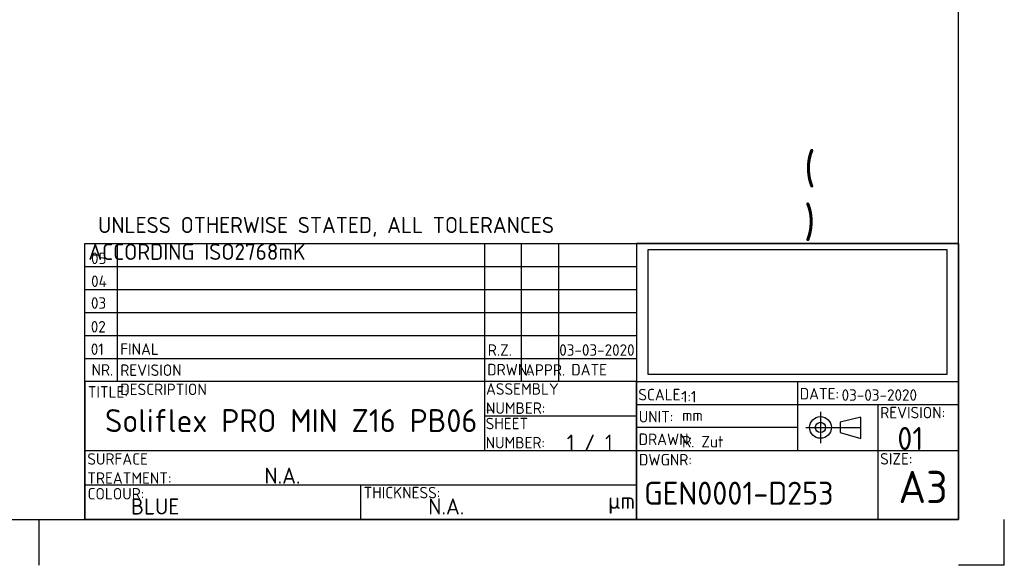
# Paper-space layout 'Sheet1' of a CAD drawing. Header units: millimetres. Extents: x 0 to 420, y 0 to 297.
# Tile 4 of 6: x 206 to 420, y 0 to 119. Entities that reach past the tile are written whole.
import ezdxf
from ezdxf.enums import TextEntityAlignment as Align
from ezdxf.lldxf.tags import DXFTag

# ---------------------------------------------------------------- set-up
doc = ezdxf.new("R2010")
doc.units = ezdxf.units.MM
doc.layers.add('Default', color=7, linetype='Continuous')
doc.styles.add('SEACAD_Solid_Edge_ISO', font='seiso.ttf')
tags = doc.linetypes.add('CENTER2', pattern=[28.575, 19.05, -3.175, 3.175, -3.175]).pattern_tags.tags
tags[10:11] = [DXFTag(74, 4), DXFTag(75, 0), DXFTag(340, '0'), DXFTag(46, 0.0), DXFTag(50, 0.0), DXFTag(44, 0.0), DXFTag(45, 0.0)]
tags[8:9] = [DXFTag(74, 4), DXFTag(75, 0), DXFTag(340, '0'), DXFTag(46, 0.0), DXFTag(50, 0.0), DXFTag(44, 0.0), DXFTag(45, 0.0)]
tags[6:7] = [DXFTag(74, 4), DXFTag(75, 0), DXFTag(340, '0'), DXFTag(46, 0.0), DXFTag(50, 0.0), DXFTag(44, 0.0), DXFTag(45, 0.0)]
tags[4:5] = [DXFTag(74, 4), DXFTag(75, 0), DXFTag(340, '0'), DXFTag(46, 0.0), DXFTag(50, 0.0), DXFTag(44, 0.0), DXFTag(45, 0.0)]
picture_1 = doc.add_image_def('image1.jpg', size_in_pixel=(1519, 635))

# ---------------------------------------------------------------- blocks, each defined once
blk = doc.blocks.new('ISO2768_medium')
at = {"layer": 'Default', "insert": (0.73, 5.79), "char_height": 3.5, "width": 125.2125, "attachment_point": 1}
blk.add_mtext('{\\fSolid Edge ISO|b0||i0||c0|p34;\\C7;\\H3.5;\\W1.; UNLESS OTHERWISE STATED, ALL TOLERANCES ACCORDING ISO2768mK }', dxfattribs=at)
blk = doc.blocks.new('AB_title_1')
at = {"layer": 'Default', "color": 7, "linetype": 'Continuous'}
for p, q in [((-190, 0), (-190, 60)), ((-190, 60), (0, 60)), ((-190, 60), (-70, 60)), ((-190, 30), (-190, 60)), ((-183, 60), (-183, 30)), ((-103, 15), (-103, 60)), ((-95, 30), (-95, 60)), ((-87, 60), (-87, 30)), ((0, 60), (-70, 60)), ((-70, 60), (-70, 30)), ((-70, 60), (-70, 30)), ((0, 60), (0, 0)), ((0, 30), (0, 60)), ((-190, 55), (-70, 55)), ((-190, 50), (-70, 50)), ((-190, 45), (-70, 45)), ((-190, 40), (-70, 40)), ((-190, 35), (-70, 35)), ((-70, 30), (-190, 30)), ((-70, 30), (-190, 30)), ((-190, 30), (-190, 0)), ((-70, 30), (0, 30)), ((-70, 30), (-70, 0)), ((-70, 0), (-70, 30)), ((-35, 30), (-35, 15)), ((-70, 25), (0, 25)), ((-17.5, 25), (-17.5, 0)), ((-103, 22.5), (-70, 22.5)), ((-21.2, 22.26), (-25.72, 21.12)), ((-21.2, 17.61), (-21.2, 22.26)), ((-35, 20), (-70, 20)), ((-25.72, 21.12), (-25.72, 18.88)), ((-25.72, 18.88), (-21.2, 17.61)), ((-190, 15), (0, 15)), ((-190, 7.5), (-70, 7.5)), ((-130, 0), (-130, 7.5)), ((0, 0), (-190, 0)), ((-190, 0), (-70, 0))]:
    blk.add_line(p, q, dxfattribs=at)
at = {"layer": 'Default', "color": 7, "linetype": 'CENTER2'}
for p, q in [((-30, 23.39), (-30, 16.58)), ((-21.2, 19.94), (-33.16, 19.94))]:
    blk.add_line(p, q, dxfattribs=at)
at = {"layer": 'Default', "color": 7, "linetype": 'Continuous'}
for radius in [2.37, 1.12]:
    blk.add_circle((-30, 20), radius, dxfattribs=at)
at = {"layer": 'Default', "attachment_point": 1}
for s, insert, char_height, width in [('{\\fSolid Edge ISO|b0||i0||c0|p34;\\C7;\\H2.5;\\W1.;NR.}', (-188.57, 33.77), 2.5, 3.8125), ('{\\fSolid Edge ISO|b0||i0||c0|p34;\\C7;\\H2.5;\\W1.;NR.}', (-188.57, 33.77), 2.5, 3.8125), ('{\\fSolid Edge ISO|b0||i0||c0|p34;\\C7;\\H2.5;\\W1.;REVISION DESCRIPTION}', (-182.32, 33.71), 2.5, 28.0625), ('{\\fSolid Edge ISO|b0||i0||c0|p34;\\C7;\\H2.5;\\W1.;DRWN.\\P}', (-102.5, 33.84), 2.5, 7.8125), ('{\\fSolid Edge ISO|b0||i0||c0|p34;\\C7;\\H2.5;\\W1.;APPR.}', (-94.27, 33.76), 2.5, 6.75), ('{\\fSolid Edge ISO|b0||i0||c0|p34;\\C7;\\H2.5;\\W1.;DATE}', (-84.21, 33.82), 2.5, 6.1875), ('{\\fSolid Edge ISO|b0||i0||c0|p34;\\C7;\\H2.5;\\W1.;TITLE:}', (-189.38, 28.97), 2.5, 7.125), ('{\\fSolid Edge ISO|b0||i0||c0|p34;\\C7;\\H2.5;\\W1.;ASSEMBLY NUMBER:}', (-102.76, 29.62), 2.5, 24.25), ('{\\fSolid Edge ISO|b0||i0||c0|p34;\\C7;\\H2.5;\\W1.;SCALE:\\P}', (-69.62, 28.39), 2.5, 7.6875), ('{\\fSolid Edge ISO|b0||i0||c0|p34;\\C7;\\H2.5;\\W1.;DATE:}', (-34.51, 28.58), 2.5, 6.625), ('{\\fSolid Edge ISO|b0||i0||c0|p34;\\C7;\\H2.5;\\W1.;UNIT:}', (-69.52, 23.58), 2.5, 6.125), ('{\\fSolid Edge ISO|b0||i0||c0|p34;\\C7;\\H2.5;\\W1.;REVISION:}', (-16.99, 24.48), 2.5, 11.5625), ('{\\fSolid Edge ISO|b0||i0||c0|p34;\\C7;\\H2.5;\\W1.;SHEET NUMBER:}', (-102.83, 22.1), 2.5, 19.5), ('{\\fSolid Edge ISO|b0||i0||c0|p34;\\C7;\\H2.5;\\W1.;mm}', (-60.09, 23.91), 2.5, 4.125), ('{\\fSolid Edge ISO|b0||i0||c0|p34;\\C7;\\H2.5;\\W1.;DRAWN:\\P}', (-69.55, 18.68), 2.5, 9.25), ('{\\fSolid Edge ISO|b0||i0||c0|p34;\\C7;\\H2.5;\\W1.;SURFACE TREATMENT:}', (-189.49, 14.39), 2.5, 26.9375), ('{\\fSolid Edge ISO|b0||i0||c0|p34;\\C7;\\H2.5;\\W1.;DWGNR:}', (-69.49, 14.22), 2.5, 9.4375), ('{\\fSolid Edge ISO|b0||i0||c0|p34;\\C7;\\H2.5;\\W1.;SIZE:}', (-17.01, 14.42), 2.5, 5.9375), ('{\\fSolid Edge ISO|b0||i0||c0|p34;\\C7;\\H2.5;\\W1.;COLOUR:}', (-189.42, 6.82), 2.5, 9.6875), ('{\\fSolid Edge ISO|b0||i0||c0|p34;\\C7;\\H2.5;\\W1.;THICKNESS:}', (-129.38, 7.07), 2.5, 13.9375), ('{\\fSolid Edge ISO|b0||i0||c0|p34;\\C7;\\H3.5;\\W1.;µm}', (-76.18, 5.79), 3.5, 5.075)]:
    blk.add_mtext(s, dxfattribs=dict(at, insert=insert, char_height=char_height, width=width))
at = {"layer": 'Default', "color": 7, "style": 'SEACAD_Solid_Edge_ISO'}
for tag, height, p in [('ABREV05', 2.5, (-188.68, 54.79)), ('AB_REV_DESCR_05', 2.5, (-182.3, 54.78)), ('ABDRWN05', 2.5, (-102.35, 54.85)), ('ABAPPR05', 2.5, (-94.34, 54.85)), ('REVDATE05', 2.5, (-86.71, 54.86)), ('ABREV04', 2.5, (-188.66, 49.8)), ('AB_REV_DESCR_04', 2.5, (-182.27, 49.79)), ('ABDRWN04', 2.5, (-102.31, 49.83)), ('ABAPPR04', 2.5, (-94.4, 49.86)), ('REVDATE04', 2.5, (-86.79, 49.87)), ('ABREV03', 2.5, (-188.69, 45.08)), ('AB_REV_DESCR_03', 2.5, (-182.31, 45.07)), ('ABDRWN03', 2.5, (-102.26, 45)), ('ABAPPR03', 2.5, (-94.38, 44.97)), ('REVDATE03', 2.5, (-86.78, 44.97)), ('ABREV02', 2.5, (-188.73, 39.9)), ('AB_REV_DESCR_02', 2.5, (-182.34, 39.91)), ('ABDRWN02', 2.5, (-102.36, 39.95)), ('ABAPPR02', 2.5, (-94.41, 40)), ('REVDATE02', 2.5, (-86.86, 40.09)), ('ABREV01', 2.5, (-188.73, 35.02)), ('AB_REV_DESCR_01', 2.5, (-182.33, 35.04)), ('ABDRWN01', 2.5, (-102.37, 34.83)), ('ABAPPR01', 2.5, (-94.4, 34.84)), ('REVDATE01', 2.5, (-86.82, 34.84)), ('SCALE', 2.5, (-60.13, 24.69)), ('CREATION_DATE', 2.5, (-25.39, 25.04)), ('PART TITLE', 5, (-185.63, 17.48)), ('ASSEMBLYNUMBER', 2.5, (-102.78, 22.03)), ('REVISION', 5, (-13.27, 13.58)), ('SHEETNUMBER', 3.5, (-85.19, 13.91)), ('DRAWN', 2.5, (-60.1, 14.89)), ('DWGNR', 5, (-68.35, 1.69)), ('COLOUR', 3.5, (-180, 0)), ('THICKNESS', 3.5, (-115.32, 0))]:
    blk.add_attdef(tag, text='', height=height, dxfattribs=at).set_placement(p, align=Align.BOTTOM_LEFT)
blk.add_attdef('SURFACE TREATMENT', text='', height=3.5, dxfattribs=at).set_placement((-147.03, 9.5), align=Align.MIDDLE_CENTER)
image = blk.add_image(picture_1, insert=(-67.5, 31.55), size_in_units=(65, 27.17))
image.dxf.flags = 7

psp = doc.layouts.new('Sheet1')

# ---------------------------------------------------------------- linework, layer by layer
at = {"layer": 'Default', "color": 7, "linetype": 'Continuous'}
for p, q in [((410, 10), (410, 287)), ((10, 10), (410, 10)), ((210, 10), (210, 0)), ((420, 0), (420, 10)), ((420, 0), (410, 0))]:
    psp.add_line(p, q, dxfattribs=at)

# ---------------------------------------------------------------- block references
at = {"layer": 'Default', "color": 7}
psp.add_blockref('ISO2768_medium', (220, 70), dxfattribs=at)
ref = psp.add_blockref('AB_title_1', (410, 10), dxfattribs=at)
ref.add_attrib('SCALE', '1:1', dxfattribs={"color": 7, "height": 2.5, "style": 'SEACAD_Solid_Edge_ISO'}).set_placement((349.869, 34.687), align=Align.BOTTOM_LEFT)
ref.add_attrib('DRAWN', 'R. Zut', dxfattribs={"color": 7, "height": 2.5, "style": 'SEACAD_Solid_Edge_ISO'}).set_placement((349.895, 24.894), align=Align.BOTTOM_LEFT)
ref.add_attrib('DWGNR', 'GEN0001-D253', dxfattribs={"color": 7, "height": 5, "style": 'SEACAD_Solid_Edge_ISO'}).set_placement((341.648, 11.687), align=Align.BOTTOM_LEFT)
ref.add_attrib('REVISION', '01', dxfattribs={"color": 7, "height": 5, "style": 'SEACAD_Solid_Edge_ISO'}).set_placement((396.728, 23.583), align=Align.BOTTOM_LEFT)
ref.add_attrib('ABREV01', '01', dxfattribs={"color": 7, "height": 2.5, "style": 'SEACAD_Solid_Edge_ISO'}).set_placement((221.268, 45.02), align=Align.BOTTOM_LEFT)
ref.add_attrib('ABREV02', '02', dxfattribs={"color": 7, "height": 2.5, "style": 'SEACAD_Solid_Edge_ISO'}).set_placement((221.267, 49.904), align=Align.BOTTOM_LEFT)
ref.add_attrib('ABREV03', '03', dxfattribs={"color": 7, "height": 2.5, "style": 'SEACAD_Solid_Edge_ISO'}).set_placement((221.307, 55.076), align=Align.BOTTOM_LEFT)
ref.add_attrib('ABREV04', '04', dxfattribs={"color": 7, "height": 2.5, "style": 'SEACAD_Solid_Edge_ISO'}).set_placement((221.337, 59.803), align=Align.BOTTOM_LEFT)
ref.add_attrib('ABREV05', '05', dxfattribs={"color": 7, "height": 2.5, "style": 'SEACAD_Solid_Edge_ISO'}).set_placement((221.315, 64.789), align=Align.BOTTOM_LEFT)
ref.add_attrib('AB_REV_DESCR_01', 'FINAL', dxfattribs={"color": 7, "height": 2.5, "style": 'SEACAD_Solid_Edge_ISO'}).set_placement((227.669, 45.036), align=Align.BOTTOM_LEFT)
ref.add_attrib('REVDATE01', '03-03-2020', dxfattribs={"color": 7, "height": 2.5, "style": 'SEACAD_Solid_Edge_ISO'}).set_placement((323.178, 44.842), align=Align.BOTTOM_LEFT)
ref.add_attrib('PART TITLE', 'Soliflex PRO MIN Z16 PB06', dxfattribs={"color": 7, "height": 5, "style": 'SEACAD_Solid_Edge_ISO'}).set_placement((224.37, 27.481), align=Align.BOTTOM_LEFT)
ref.add_attrib('SURFACE TREATMENT', 'N.A.', dxfattribs={"color": 7, "height": 3.5, "style": 'SEACAD_Solid_Edge_ISO'}).set_placement((262.967, 19.5), align=Align.MIDDLE_CENTER)
ref.add_attrib('COLOUR', 'BLUE', dxfattribs={"color": 7, "height": 3.5, "style": 'SEACAD_Solid_Edge_ISO'}).set_placement((230, 10), align=Align.BOTTOM_LEFT)
ref.add_attrib('THICKNESS', 'N.A.', dxfattribs={"color": 7, "height": 3.5, "style": 'SEACAD_Solid_Edge_ISO'}).set_placement((294.68, 10), align=Align.BOTTOM_LEFT)
ref.add_attrib('ABDRWN01', 'R.Z.', dxfattribs={"color": 7, "height": 2.5, "style": 'SEACAD_Solid_Edge_ISO'}).set_placement((307.631, 44.832), align=Align.BOTTOM_LEFT)
ref.add_attrib('ASSEMBLYNUMBER', '-', dxfattribs={"color": 7, "height": 2.5, "style": 'SEACAD_Solid_Edge_ISO'}).set_placement((307.215, 32.03), align=Align.BOTTOM_LEFT)
ref.add_attrib('SHEETNUMBER', '1 / 1', dxfattribs={"color": 7, "height": 3.5, "style": 'SEACAD_Solid_Edge_ISO'}).set_placement((324.81, 23.907), align=Align.BOTTOM_LEFT)
ref.add_attrib('CREATION_DATE', '03-03-2020', dxfattribs={"color": 7, "height": 2.5, "style": 'SEACAD_Solid_Edge_ISO'}).set_placement((384.614, 35.041), align=Align.BOTTOM_LEFT)

# ---------------------------------------------------------------- texts
at = {"layer": 'Default', "char_height": 7, "attachment_point": 1}
for s, insert, width in [('{\\fSolid Edge ISO|b0||i0||c0|p34;\\C7;\\H7.;\\W1.;(     )\\P}', (376.439, 89.892), 19.60001), ('{\\fSolid Edge ISO|b0||i0||c0|p34;\\C7;\\H7.;\\W1.;A3}', (396.976, 20.544), 8.22501)]:
    psp.add_mtext(s, dxfattribs=dict(at, insert=insert, width=width))

doc.saveas('drawing.dxf')
